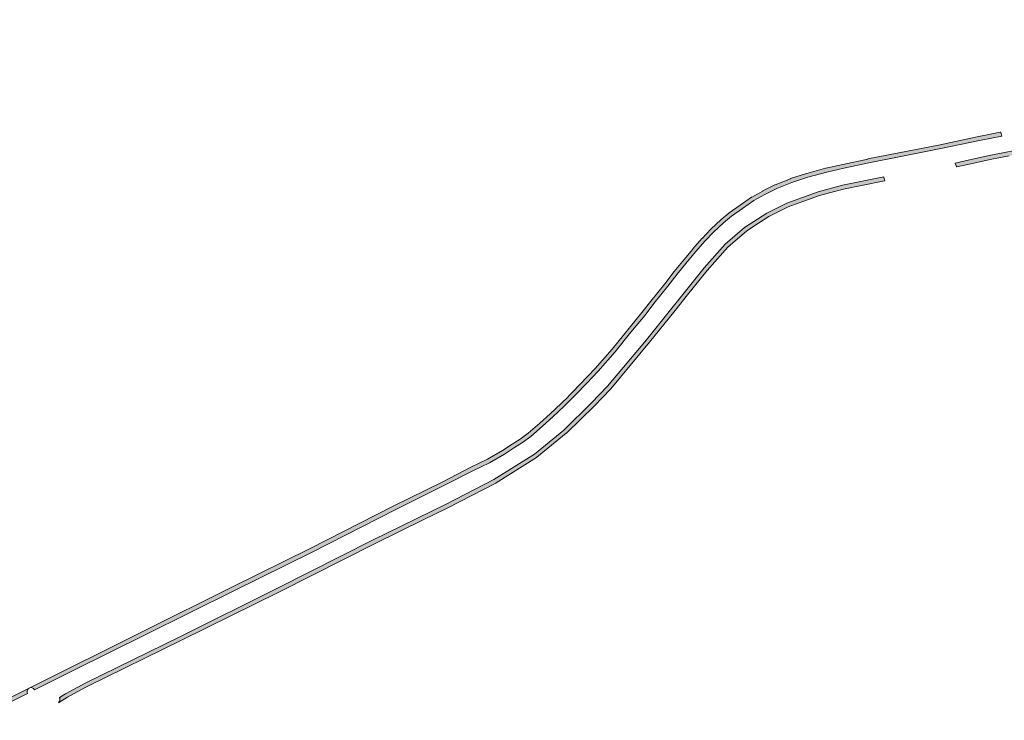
# Model space of a CAD drawing. Extents: x 98391 to 109703, y 464044 to 471306.
# Tile 23 of 31: x 103679 to 103924, y 470147 to 470322. Entities that reach past the tile are written whole.
import ezdxf

# ---------------------------------------------------------------- set-up
doc = ezdxf.new("R2010")
doc.units = 0
doc.layers.add('002 JA', color=3, linetype='Continuous', lineweight=20, true_color=0x00ff00)

msp = doc.modelspace()

# ---------------------------------------------------------------- hatches: boundary and pattern name
at = {"layer": '002 JA', "true_color": 0x00ff00}
for points in [[(104069.51, 470321.71), (104069.44, 470321.66), (104066.62, 470320.09), (104063.47, 470318.75), (104060.38, 470317.57), (104057.29, 470316.65), (104052.5, 470315.43), (104046.72, 470313.96), (104039.83, 470312.45), (104021.22, 470308.55), (104001.76, 470304.59), (103992.24, 470302.65), (103978.22, 470299.8), (103961.85, 470296.41), (103951.18, 470294.17), (103941, 470292.05), (103930.11, 470289.8), (103920.77, 470287.97), (103916.97, 470287.15), (103914.38, 470286.61), (103911.87, 470286.04), (103911.88, 470285.92), (103912.22, 470285.23), (103912.26, 470285.1), (103914.6, 470285.64), (103920.97, 470286.99), (103925.3, 470287.84), (103930.31, 470288.82), (103931.01, 470288.96), (103952.54, 470293.44), (103962.05, 470295.43), (103977.79, 470298.69), (103978.42, 470298.82), (103981.35, 470299.42), (103992.43, 470301.67), (103999.33, 470303.07), (104014.26, 470306.11), (104021.42, 470307.57), (104037, 470310.84), (104040.03, 470311.47), (104040.04, 470311.47), (104041.27, 470311.74), (104046.95, 470312.99), (104048.39, 470313.35), (104056.83, 470315.5), (104057.55, 470315.68), (104057.57, 470315.69), (104058.4, 470315.94), (104060.66, 470316.61), (104060.74, 470316.63), (104062.9, 470317.46), (104063.84, 470317.82), (104063.85, 470317.82), (104067.02, 470319.17), (104067.11, 470319.22), (104067.75, 470319.57), (104069.93, 470320.79), (104070.02, 470320.85), (104070.19, 470320.97), (104069.59, 470321.58), (104069.51, 470321.71)], [(103815.53, 470227.93), (103813.84, 470226.27), (103811.11, 470223.65), (103808.51, 470221.32), (103805.65, 470218.83), (103803.65, 470217.38), (103801.65, 470216.11), (103801.64, 470216.11), (103799.2, 470214.51), (103795.52, 470212.39), (103791.39, 470210.4), (103791.37, 470210.39), (103784.36, 470206.77), (103772.04, 470200.7), (103772.03, 470200.69), (103751.39, 470190.16), (103731.89, 470180.55), (103731.89, 470180.55), (103709.87, 470169.58), (103681.46, 470155.46), (103681.45, 470155.46), (103681.83, 470155.57), (103682.21, 470155.52), (103682.55, 470155.33), (103682.79, 470155.02), (103682.8, 470155.01), (103692.4, 470159.79), (103710.31, 470168.68), (103732.33, 470179.65), (103751.84, 470189.27), (103772.48, 470199.8), (103784.81, 470205.88), (103791.83, 470209.5), (103795.99, 470211.51), (103799.72, 470213.66), (103802.18, 470215.27), (103804.21, 470216.56), (103806.28, 470218.05), (103809.17, 470220.57), (103811.79, 470222.92), (103814.54, 470225.55), (103817.39, 470228.36), (103820.19, 470231.25), (103823.06, 470234.24), (103827.25, 470239.12), (103831.2, 470243.94), (103834.72, 470248.23), (103836.92, 470251.1), (103840.38, 470255.41), (103842.73, 470258.43), (103845.19, 470261.44), (103847.37, 470264.01), (103849.61, 470266.59), (103851.81, 470268.92), (103854.26, 470271.21), (103856.21, 470272.84), (103858.96, 470274.78), (103861.76, 470276.69), (103864.5, 470278.21), (103867.48, 470279.71), (103871.25, 470281.22), (103875.19, 470282.51), (103879.9, 470283.8), (103884.16, 470284.75), (103890.37, 470286.08), (103897.93, 470287.57), (103907.88, 470289.55), (103918.35, 470291.72), (103923.46, 470292.77), (103923.26, 470293.72), (103923.09, 470293.71), (103918.15, 470292.7), (103918.14, 470292.7), (103907.69, 470290.53), (103890.18, 470287.06), (103890.16, 470287.05), (103883.95, 470285.72), (103883.94, 470285.72), (103879.68, 470284.77), (103879.64, 470284.76), (103874.93, 470283.48), (103874.88, 470283.46), (103870.94, 470282.17), (103870.87, 470282.15), (103867.11, 470280.63), (103867.03, 470280.6), (103864.05, 470279.1), (103864.02, 470279.08), (103861.28, 470277.57), (103861.2, 470277.52), (103858.4, 470275.61), (103858.38, 470275.6), (103855.63, 470273.65), (103855.57, 470273.6), (103853.62, 470271.97), (103853.57, 470271.94), (103851.13, 470269.66), (103851.08, 470269.61), (103848.88, 470267.28), (103848.85, 470267.25), (103846.61, 470264.67), (103846.61, 470264.66), (103844.43, 470262.09), (103844.42, 470262.07), (103841.95, 470259.06), (103841.94, 470259.04), (103839.6, 470256.03), (103836.14, 470251.73), (103836.12, 470251.71), (103833.94, 470248.85), (103826.49, 470239.76), (103822.32, 470234.91), (103816.68, 470229.06), (103815.75, 470228.15), (103815.65, 470228.03), (103815.53, 470227.93)], [(103688.96, 470153.12), (103688.99, 470153.08), (103689.02, 470152.99), (103689.06, 470152.9), (103689.07, 470152.8), (103689.1, 470152.72), (103689.09, 470152.63), (103689.1, 470152.54), (103689.07, 470152.44), (103689.07, 470152.34), (103689.03, 470152.27), (103689.01, 470152.19), (103688.94, 470152.1), (103688.9, 470152.01), (103688.84, 470151.96), (103688.8, 470151.89), (103688.71, 470151.81), (103689.68, 470152.38), (103690.96, 470153.14), (103694.3, 470154.97), (103696, 470155.89), (103719.37, 470167.33), (103743.7, 470179.42), (103767.52, 470191.43), (103779.5, 470197.28), (103785.48, 470200.19), (103785.5, 470200.2), (103797.56, 470206.43), (103797.63, 470206.47), (103807.69, 470212.81), (103807.79, 470212.88), (103815.1, 470218.82), (103815.17, 470218.88), (103822.09, 470225.66), (103822.11, 470225.68), (103826.08, 470229.81), (103826.12, 470229.86), (103826.17, 470229.92), (103835.8, 470241.46), (103835.81, 470241.47), (103840.79, 470247.66), (103842.17, 470249.37), (103845.3, 470253.27), (103850.17, 470259.32), (103855.34, 470265.14), (103860.07, 470269.18), (103862.94, 470271.07), (103865.48, 470272.74), (103870.35, 470275.13), (103872.11, 470275.78), (103878.08, 470277.95), (103882.15, 470279.04), (103884.11, 470279.57), (103893.87, 470281.53), (103894.41, 470281.62), (103894.13, 470282.42), (103894.12, 470282.5), (103894.1, 470282.57), (103894.1, 470282.58), (103893.69, 470282.52), (103883.88, 470280.54), (103877.78, 470278.91), (103869.95, 470276.05), (103864.98, 470273.61), (103859.47, 470269.98), (103854.63, 470265.86), (103849.41, 470259.97), (103835.03, 470242.1), (103825.35, 470230.51), (103821.39, 470226.37), (103814.47, 470219.59), (103807.16, 470213.65), (103797.1, 470207.32), (103785.04, 470201.09), (103767.07, 470192.33), (103743.25, 470180.32), (103718.93, 470168.22), (103695.54, 470156.78), (103690.47, 470154.01), (103688.96, 470153.12)], [(103681.45, 470155.46), (103671.98, 470150.75), (103666.32, 470148.33), (103666.18, 470147.97), (103666.2, 470147.96), (103666.52, 470147.75), (103666.74, 470147.44), (103666.75, 470147.43), (103672.4, 470149.84), (103681.01, 470154.12), (103680.91, 470154.41), (103680.91, 470154.73), (103681.01, 470155.03), (103681.2, 470155.28), (103681.45, 470155.46), (103681.45, 470155.46)]]:
    msp.add_hatch(color=3, dxfattribs=at).paths.add_polyline_path(points)

# ---------------------------------------------------------------- linework, layer by layer
at = {"layer": '002 JA', "color": 54, "true_color": 0x00c000}
for points in [[(103815.53, 470227.93), (103813.84, 470226.27), (103811.11, 470223.65), (103808.51, 470221.32), (103805.65, 470218.83), (103803.65, 470217.38), (103801.65, 470216.11), (103801.64, 470216.11), (103799.2, 470214.51), (103795.52, 470212.39), (103791.39, 470210.4), (103791.37, 470210.39), (103784.36, 470206.77), (103772.04, 470200.7), (103772.03, 470200.69), (103751.39, 470190.16), (103731.89, 470180.55), (103731.89, 470180.55), (103709.87, 470169.58), (103681.46, 470155.46), (103681.45, 470155.46), (103681.83, 470155.57), (103682.21, 470155.52), (103682.55, 470155.33), (103682.79, 470155.02), (103682.8, 470155.01), (103692.4, 470159.79), (103710.31, 470168.68), (103732.33, 470179.65), (103751.84, 470189.27), (103772.48, 470199.8), (103784.81, 470205.88), (103791.83, 470209.5), (103795.99, 470211.51), (103799.72, 470213.66), (103802.18, 470215.27), (103804.21, 470216.56), (103806.28, 470218.05), (103809.17, 470220.57), (103811.79, 470222.92), (103814.54, 470225.55), (103817.39, 470228.36), (103820.19, 470231.25), (103823.06, 470234.24), (103827.25, 470239.12), (103831.2, 470243.94), (103834.72, 470248.23), (103836.92, 470251.1), (103840.38, 470255.41), (103842.73, 470258.43), (103845.19, 470261.44), (103847.37, 470264.01), (103849.61, 470266.59), (103851.81, 470268.92), (103854.26, 470271.21), (103856.21, 470272.84), (103858.96, 470274.78), (103861.76, 470276.69), (103864.5, 470278.21), (103867.48, 470279.71), (103871.25, 470281.22), (103875.19, 470282.51), (103879.9, 470283.8), (103884.16, 470284.75), (103890.37, 470286.08), (103897.93, 470287.57), (103907.88, 470289.55), (103918.35, 470291.72), (103923.46, 470292.77), (103923.26, 470293.72), (103923.09, 470293.71), (103918.15, 470292.7), (103918.14, 470292.7), (103907.69, 470290.53), (103890.18, 470287.06), (103890.16, 470287.05), (103883.95, 470285.72), (103883.94, 470285.72), (103879.68, 470284.77), (103879.64, 470284.76), (103874.93, 470283.48), (103874.88, 470283.46), (103870.94, 470282.17), (103870.87, 470282.15), (103867.11, 470280.63), (103867.03, 470280.6), (103864.05, 470279.1), (103864.02, 470279.08), (103861.28, 470277.57), (103861.2, 470277.52), (103858.4, 470275.61), (103858.38, 470275.6), (103855.63, 470273.65), (103855.57, 470273.6), (103853.62, 470271.97), (103853.57, 470271.94), (103851.13, 470269.66), (103851.08, 470269.61), (103848.88, 470267.28), (103848.85, 470267.25), (103846.61, 470264.67), (103846.61, 470264.66), (103844.43, 470262.09), (103844.42, 470262.07), (103841.95, 470259.06), (103841.94, 470259.04), (103839.6, 470256.03), (103836.14, 470251.73), (103836.12, 470251.71), (103833.94, 470248.85), (103826.49, 470239.76), (103822.32, 470234.91), (103816.68, 470229.06), (103815.75, 470228.15), (103815.65, 470228.03), (103815.53, 470227.93)], [(103688.96, 470153.12), (103688.99, 470153.08), (103689.02, 470152.99), (103689.06, 470152.9), (103689.07, 470152.8), (103689.1, 470152.72), (103689.09, 470152.63), (103689.1, 470152.54), (103689.07, 470152.44), (103689.07, 470152.34), (103689.03, 470152.27), (103689.01, 470152.19), (103688.94, 470152.1), (103688.9, 470152.01), (103688.84, 470151.96), (103688.8, 470151.89), (103688.71, 470151.81), (103689.68, 470152.38), (103690.96, 470153.14), (103694.3, 470154.97), (103696, 470155.89), (103719.37, 470167.33), (103743.7, 470179.42), (103767.52, 470191.43), (103779.5, 470197.28), (103785.48, 470200.19), (103785.5, 470200.2), (103797.56, 470206.43), (103797.63, 470206.47), (103807.69, 470212.81), (103807.79, 470212.88), (103815.1, 470218.82), (103815.17, 470218.88), (103822.09, 470225.66), (103822.11, 470225.68), (103826.08, 470229.81), (103826.12, 470229.86), (103826.17, 470229.92), (103835.8, 470241.46), (103835.81, 470241.47), (103840.79, 470247.66), (103842.17, 470249.37), (103845.3, 470253.27), (103850.17, 470259.32), (103855.34, 470265.14), (103860.07, 470269.18), (103862.94, 470271.07), (103865.48, 470272.74), (103870.35, 470275.13), (103872.11, 470275.78), (103878.08, 470277.95), (103882.15, 470279.04), (103884.11, 470279.57), (103893.87, 470281.53), (103894.41, 470281.62), (103894.13, 470282.42), (103894.12, 470282.5), (103894.1, 470282.57), (103894.1, 470282.58), (103893.69, 470282.52), (103883.88, 470280.54), (103877.78, 470278.91), (103869.95, 470276.05), (103864.98, 470273.61), (103859.47, 470269.98), (103854.63, 470265.86), (103849.41, 470259.97), (103835.03, 470242.1), (103825.35, 470230.51), (103821.39, 470226.37), (103814.47, 470219.59), (103807.16, 470213.65), (103797.1, 470207.32), (103785.04, 470201.09), (103767.07, 470192.33), (103743.25, 470180.32), (103718.93, 470168.22), (103695.54, 470156.78), (103690.47, 470154.01), (103688.96, 470153.12)], [(103681.45, 470155.46), (103671.98, 470150.75), (103666.32, 470148.33), (103666.18, 470147.97), (103666.2, 470147.96), (103666.52, 470147.75), (103666.74, 470147.44), (103666.75, 470147.43), (103672.4, 470149.84), (103681.01, 470154.12), (103680.91, 470154.41), (103680.91, 470154.73), (103681.01, 470155.03), (103681.2, 470155.28), (103681.45, 470155.46), (103681.45, 470155.46)]]:
    msp.add_lwpolyline(points, close=True, dxfattribs=at)
msp.add_lwpolyline([(103930.11, 470289.8), (103920.77, 470287.97), (103916.97, 470287.15), (103914.38, 470286.61), (103911.87, 470286.04), (103911.88, 470285.92), (103912.22, 470285.23), (103912.26, 470285.1), (103914.6, 470285.64), (103920.97, 470286.99), (103925.3, 470287.84)], dxfattribs=at)

doc.saveas('drawing.dxf')
